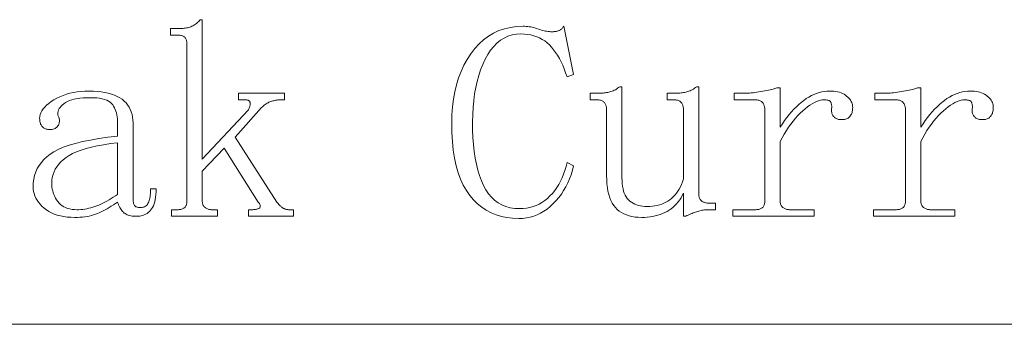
# Model space of a CAD drawing. Extents: x 1 to 297, y 1 to 210.
# Tile 37 of 171: x 90.58 to 98.26, y 34.95 to 37.33. Entities that reach past the tile are written whole.
import ezdxf

# ---------------------------------------------------------------- set-up
doc = ezdxf.new("R2010")
doc.units = 0

msp = doc.modelspace()

# ---------------------------------------------------------------- linework, layer by layer
at = {"color": 7, "lineweight": 13}
msp.add_line((1.3055, 34.9534), (219.3213, 34.9534), dxfattribs=at)
for points in [[(92.2643, 36.4134), (92.59, 35.9077), (92.5951, 35.9011), (92.6001, 35.8949), (92.605, 35.8891), (92.6099, 35.8837), (92.6146, 35.8788), (92.6193, 35.8743), (92.6239, 35.8702), (92.6284, 35.8666), (92.6328, 35.8634), (92.6371, 35.8606), (92.6415, 35.8581), (92.6459, 35.8559), (92.6504, 35.854), (92.655, 35.8523), (92.6596, 35.8509), (92.6644, 35.8498), (92.6692, 35.8489), (92.6742, 35.8482), (92.6792, 35.8478), (92.6843, 35.8477), (92.7186, 35.8477), (92.7186, 35.7963), (92.3671, 35.7963), (92.3671, 35.8477), (92.3929, 35.8477), (92.4012, 35.8478), (92.409, 35.8482), (92.4163, 35.8489), (92.423, 35.8498), (92.4293, 35.8509), (92.435, 35.8523), (92.4403, 35.854), (92.445, 35.8559), (92.4492, 35.8581), (92.4529, 35.8606), (92.4559, 35.8634), (92.458, 35.8666), (92.4593, 35.8702), (92.4597, 35.8743), (92.4593, 35.8788), (92.458, 35.8837), (92.4559, 35.8891), (92.4529, 35.8949), (92.449, 35.9011), (92.4443, 35.9077), (92.1786, 36.3277), (92.0071, 36.1477), (92.0071, 35.9163), (92.0074, 35.9096), (92.008, 35.9033), (92.0091, 35.8973), (92.0106, 35.8916), (92.0125, 35.8863), (92.0149, 35.8813), (92.0176, 35.8767), (92.0209, 35.8724), (92.0245, 35.8685), (92.0286, 35.8649), (92.033, 35.8616), (92.0377, 35.8587), (92.0426, 35.8561), (92.0478, 35.8539), (92.0532, 35.852), (92.0589, 35.8505), (92.0649, 35.8493), (92.0711, 35.8484), (92.0776, 35.8479), (92.0843, 35.8477), (92.1271, 35.8477), (92.1271, 35.7963), (91.7671, 35.7963), (91.7671, 35.8477), (91.81, 35.8477), (91.8183, 35.8479), (91.8261, 35.8484), (91.8334, 35.8493), (91.8402, 35.8505), (91.8464, 35.852), (91.8522, 35.8539), (91.8574, 35.8561), (91.8621, 35.8587), (91.8663, 35.8616), (91.87, 35.8649), (91.8733, 35.8685), (91.8762, 35.8724), (91.8787, 35.8767), (91.881, 35.8813), (91.8829, 35.8863), (91.8844, 35.8916), (91.8856, 35.8973), (91.8865, 35.9033), (91.887, 35.9096), (91.8871, 35.9163), (91.8871, 37.142), (91.887, 37.1487), (91.8865, 37.155), (91.8856, 37.161), (91.8844, 37.1667), (91.8829, 37.172), (91.881, 37.177), (91.8787, 37.1816), (91.8762, 37.1859), (91.8733, 37.1898), (91.87, 37.1934), (91.8663, 37.1967), (91.8621, 37.1996), (91.8574, 37.2022), (91.8522, 37.2044), (91.8464, 37.2063), (91.8402, 37.2078), (91.8334, 37.209), (91.8261, 37.2099), (91.8183, 37.2104), (91.81, 37.2106), (91.7586, 37.2106), (91.7586, 37.262), (91.8357, 37.262), (91.8459, 37.2622), (91.8558, 37.2627), (91.8654, 37.2635), (91.8748, 37.2647), (91.8839, 37.2663), (91.8928, 37.2682), (91.9014, 37.2704), (91.9098, 37.273), (91.9179, 37.2759), (91.9257, 37.2791), (91.9333, 37.2827), (91.9406, 37.2867), (91.9477, 37.291), (91.9545, 37.2956), (91.9611, 37.3006), (91.9674, 37.3059), (91.9734, 37.3115), (91.9792, 37.3175), (91.9847, 37.3239), (91.99, 37.3306), (92.0071, 37.3306), (92.0071, 36.242), (92.3671, 36.6277), (92.3704, 36.6344), (92.3731, 36.6409), (92.3755, 36.6471), (92.3774, 36.6531), (92.3789, 36.6588), (92.38, 36.6642), (92.3806, 36.6694), (92.3809, 36.6743), (92.3806, 36.679), (92.38, 36.6834), (92.3788, 36.6875), (92.3771, 36.6911), (92.3747, 36.6944), (92.3718, 36.6971), (92.3682, 36.6995), (92.3641, 36.7014), (92.3593, 36.7029), (92.3539, 36.704), (92.348, 36.7046), (92.3414, 36.7049), (92.29, 36.7049), (92.29, 36.7563), (92.65, 36.7563), (92.65, 36.7049), (92.6071, 36.7049), (92.6019, 36.7047), (92.5963, 36.7043), (92.5906, 36.7037), (92.5845, 36.7028), (92.5782, 36.7016), (92.5717, 36.7002), (92.5648, 36.6986), (92.5578, 36.6966), (92.5504, 36.6944), (92.5429, 36.692), (92.5352, 36.6892), (92.5276, 36.686), (92.5201, 36.6824), (92.5127, 36.6783), (92.5054, 36.6738), (92.4981, 36.6689), (92.491, 36.6635), (92.4839, 36.6577), (92.4769, 36.6515), (92.47, 36.6449)], [(94.4757, 35.7791), (94.4287, 35.7809), (94.3837, 35.7863), (94.3406, 35.7953), (94.2995, 35.8079), (94.2604, 35.8241), (94.2232, 35.8439), (94.188, 35.8673), (94.1548, 35.8943), (94.1236, 35.9249), (94.0943, 35.9591), (94.0674, 35.9972), (94.0434, 36.0394), (94.0222, 36.0857), (94.0038, 36.1361), (93.9882, 36.1906), (93.9755, 36.2492), (93.9656, 36.3119), (93.9585, 36.3788), (93.9543, 36.4498), (93.9529, 36.5249), (93.9544, 36.5889), (93.9589, 36.6507), (93.9664, 36.7103), (93.9769, 36.7676), (93.9904, 36.8227), (94.0069, 36.8756), (94.0264, 36.9263), (94.0489, 36.9747), (94.0744, 37.0209), (94.1029, 37.0649), (94.1339, 37.1056), (94.1671, 37.142), (94.2025, 37.1741), (94.24, 37.202), (94.2796, 37.2256), (94.3214, 37.2449), (94.3654, 37.2599), (94.4114, 37.2706), (94.4596, 37.277), (94.51, 37.2791), (94.522, 37.2789), (94.534, 37.2783), (94.546, 37.2772), (94.558, 37.2757), (94.57, 37.2738), (94.582, 37.2714), (94.594, 37.2686), (94.606, 37.2654), (94.618, 37.2618), (94.63, 37.2577), (94.6418, 37.2536), (94.6533, 37.25), (94.6645, 37.2468), (94.6753, 37.244), (94.6857, 37.2416), (94.6958, 37.2397), (94.7056, 37.2382), (94.715, 37.2371), (94.7241, 37.2365), (94.7328, 37.2363), (94.7396, 37.2364), (94.7461, 37.2366), (94.7523, 37.2371), (94.7582, 37.2377), (94.7639, 37.2384), (94.7694, 37.2394), (94.7746, 37.2405), (94.7795, 37.2418), (94.7841, 37.2432), (94.7886, 37.2449), (94.7928, 37.2467), (94.797, 37.249), (94.801, 37.2515), (94.805, 37.2545), (94.8089, 37.2577), (94.8127, 37.2613), (94.8165, 37.2653), (94.8201, 37.2695), (94.8237, 37.2742), (94.8271, 37.2791), (94.9043, 36.902), (94.8529, 36.8849), (94.8422, 36.9167), (94.8309, 36.9469), (94.8189, 36.9756), (94.8062, 37.0028), (94.7929, 37.0284), (94.7788, 37.0525), (94.7641, 37.0751), (94.7486, 37.0961), (94.7325, 37.1155), (94.7157, 37.1334), (94.6981, 37.1497), (94.6794, 37.1643), (94.6597, 37.1771), (94.6389, 37.1883), (94.6171, 37.1977), (94.5943, 37.2054), (94.5705, 37.2114), (94.5457, 37.2157), (94.5198, 37.2183), (94.4929, 37.2191), (94.4577, 37.2172), (94.4241, 37.2113), (94.3922, 37.2014), (94.3619, 37.1876), (94.3332, 37.1699), (94.3062, 37.1482), (94.2808, 37.1225), (94.257, 37.093), (94.2348, 37.0595), (94.2143, 37.022), (94.1956, 36.9816), (94.1788, 36.9394), (94.164, 36.8952), (94.1512, 36.8492), (94.1404, 36.8013), (94.1315, 36.7515), (94.1246, 36.6998), (94.1197, 36.6462), (94.1167, 36.5908), (94.1157, 36.5334), (94.1166, 36.4714), (94.1191, 36.4121), (94.1234, 36.3555), (94.1294, 36.3017), (94.1371, 36.2506), (94.1466, 36.2022), (94.1577, 36.1566), (94.1706, 36.1138), (94.1851, 36.0737), (94.2014, 36.0363), (94.2197, 36.0021), (94.2402, 35.9715), (94.2629, 35.9445), (94.2878, 35.9211), (94.315, 35.9013), (94.3444, 35.8851), (94.376, 35.8725), (94.4099, 35.8635), (94.446, 35.8581), (94.4843, 35.8563), (94.5113, 35.8573), (94.5376, 35.8602), (94.5631, 35.8652), (94.5878, 35.8721), (94.6118, 35.8809), (94.635, 35.8918), (94.6574, 35.9046), (94.679, 35.9194), (94.6999, 35.9361), (94.72, 35.9549), (94.7391, 35.9752), (94.7569, 35.9969), (94.7734, 36.0198), (94.7886, 36.044), (94.8025, 36.0695), (94.8151, 36.0963), (94.8265, 36.1244), (94.8366, 36.1537), (94.8454, 36.1844), (94.8529, 36.2163), (94.9043, 36.1906), (94.895, 36.1552), (94.8842, 36.1211), (94.872, 36.0884), (94.8583, 36.0569), (94.8432, 36.0266), (94.8266, 35.9977), (94.8086, 35.9701), (94.7891, 35.9437), (94.7681, 35.9186), (94.7457, 35.8949), (94.7222, 35.8729), (94.6979, 35.8532), (94.6728, 35.8358), (94.647, 35.8208), (94.6204, 35.8081), (94.593, 35.7977), (94.5648, 35.7896), (94.5359, 35.7838), (94.5062, 35.7803)], [(95.4786, 35.8734), (95.4988, 35.8739), (95.5185, 35.8755), (95.5376, 35.8781), (95.5561, 35.8817), (95.5739, 35.8863), (95.5912, 35.8919), (95.6079, 35.8986), (95.6239, 35.9063), (95.6394, 35.9151), (95.6543, 35.9249), (95.6685, 35.9357), (95.6819, 35.9478), (95.6945, 35.9611), (95.7064, 35.9756), (95.7175, 35.9913), (95.7278, 36.0082), (95.7374, 36.0263), (95.7462, 36.0455), (95.7542, 36.066), (95.7614, 36.0877), (95.7614, 36.6277), (95.7613, 36.6344), (95.7607, 36.6409), (95.7599, 36.6471), (95.7587, 36.6531), (95.7571, 36.6588), (95.7552, 36.6642), (95.753, 36.6694), (95.7505, 36.6743), (95.7475, 36.679), (95.7443, 36.6834), (95.7406, 36.6875), (95.7364, 36.6911), (95.7317, 36.6944), (95.7265, 36.6971), (95.7207, 36.6995), (95.7145, 36.7014), (95.7077, 36.7029), (95.7004, 36.704), (95.6926, 36.7046), (95.6843, 36.7049), (95.6329, 36.7049), (95.6329, 36.7563), (95.6843, 36.7563), (95.6945, 36.7564), (95.7045, 36.7566), (95.7144, 36.7571), (95.7241, 36.7577), (95.7336, 36.7584), (95.7429, 36.7594), (95.7521, 36.7605), (95.7611, 36.7618), (95.7699, 36.7632), (95.7786, 36.7649), (95.7871, 36.7668), (95.7957, 36.7693), (95.8043, 36.7723), (95.8129, 36.7758), (95.8214, 36.7799), (95.83, 36.7844), (95.8386, 36.7895), (95.8471, 36.795), (95.8557, 36.8011), (95.8643, 36.8077), (95.8814, 36.8077), (95.8814, 35.9677), (95.8816, 35.961), (95.8823, 35.9547), (95.8834, 35.9487), (95.8848, 35.943), (95.8868, 35.9377), (95.8891, 35.9327), (95.8919, 35.9281), (95.8951, 35.9238), (95.8988, 35.9199), (95.9029, 35.9163), (95.9073, 35.913), (95.9119, 35.9101), (95.9169, 35.9075), (95.9221, 35.9053), (95.9275, 35.9034), (95.9332, 35.9019), (95.9392, 35.9007), (95.9454, 35.8998), (95.9518, 35.8993), (95.9586, 35.8991), (96.01, 35.8991), (96.01, 35.8477), (95.9586, 35.8477), (95.95, 35.8476), (95.9414, 35.8472), (95.9329, 35.8466), (95.9243, 35.8457), (95.9157, 35.8445), (95.9071, 35.8431), (95.8986, 35.8414), (95.89, 35.8395), (95.8814, 35.8373), (95.8729, 35.8349), (95.8642, 35.8322), (95.8554, 35.8292), (95.8464, 35.826), (95.8372, 35.8225), (95.8279, 35.8188), (95.8183, 35.8148), (95.8087, 35.8106), (95.7988, 35.8061), (95.7888, 35.8013), (95.7786, 35.7963), (95.7614, 35.7963), (95.7614, 35.9763), (95.7524, 35.9579), (95.7426, 35.9405), (95.7318, 35.924), (95.7203, 35.9084), (95.7079, 35.8938), (95.6946, 35.8801), (95.6804, 35.8674), (95.6654, 35.8556), (95.6496, 35.8448), (95.6329, 35.8349), (95.6155, 35.8259), (95.5975, 35.8179), (95.5791, 35.8108), (95.5602, 35.8047), (95.5407, 35.7995), (95.5207, 35.7953), (95.5003, 35.792), (95.4793, 35.7896), (95.4577, 35.7882), (95.4357, 35.7877), (95.409, 35.7885), (95.3836, 35.7908), (95.3596, 35.7947), (95.337, 35.8001), (95.3157, 35.807), (95.2958, 35.8155), (95.2773, 35.8255), (95.2602, 35.8371), (95.2444, 35.8502), (95.23, 35.8649), (95.217, 35.8812), (95.2053, 35.8995), (95.195, 35.9196), (95.1861, 35.9417), (95.1786, 35.9656), (95.1724, 35.9914), (95.1676, 36.0191), (95.1642, 36.0486), (95.1621, 36.0801), (95.1614, 36.1134), (95.1614, 36.6277), (95.1613, 36.6344), (95.1607, 36.6409), (95.1599, 36.6471), (95.1587, 36.6531), (95.1571, 36.6588), (95.1553, 36.6642), (95.153, 36.6694), (95.1505, 36.6743), (95.1475, 36.679), (95.1443, 36.6834), (95.1406, 36.6875), (95.1364, 36.6911), (95.1317, 36.6944), (95.1264, 36.6971), (95.1207, 36.6995), (95.1145, 36.7014), (95.1077, 36.7029), (95.1004, 36.704), (95.0926, 36.7046), (95.0843, 36.7049), (95.0329, 36.7049), (95.0329, 36.7563), (95.0843, 36.7563), (95.0945, 36.7564), (95.1045, 36.7566), (95.1144, 36.7571), (95.1241, 36.7577), (95.1336, 36.7584), (95.1429, 36.7594), (95.1521, 36.7605), (95.1611, 36.7618), (95.1699, 36.7632), (95.1786, 36.7649), (95.1871, 36.7668), (95.1957, 36.7693), (95.2043, 36.7723), (95.2129, 36.7758), (95.2214, 36.7799), (95.23, 36.7844), (95.2386, 36.7895), (95.2471, 36.795), (95.2557, 36.8011), (95.2643, 36.8077), (95.2814, 36.8077), (95.2814, 36.0963), (95.2819, 36.073), (95.2835, 36.051), (95.286, 36.0305), (95.2896, 36.0113), (95.2943, 35.9934), (95.2999, 35.977), (95.3066, 35.9619), (95.3143, 35.9482), (95.3231, 35.9358), (95.3329, 35.9249), (95.3436, 35.9151), (95.3551, 35.9063), (95.3676, 35.8986), (95.3809, 35.8919), (95.395, 35.8863), (95.41, 35.8817), (95.4258, 35.8781), (95.4426, 35.8755), (95.4601, 35.8739)], [(96.5157, 36.4906), (96.533, 36.5174), (96.5505, 36.5429), (96.5683, 36.5671), (96.5863, 36.59), (96.6046, 36.6116), (96.6232, 36.632), (96.642, 36.6511), (96.6611, 36.6689), (96.6804, 36.6854), (96.7, 36.7006), (96.7197, 36.7144), (96.7396, 36.7268), (96.7595, 36.7377), (96.7795, 36.7472), (96.7996, 36.7552), (96.8198, 36.7618), (96.8401, 36.7669), (96.8605, 36.7705), (96.8809, 36.7727), (96.9014, 36.7734), (96.9182, 36.773), (96.9342, 36.7719), (96.9494, 36.77), (96.9638, 36.7673), (96.9775, 36.7638), (96.9904, 36.7595), (97.0025, 36.7545), (97.0139, 36.7487), (97.0245, 36.7422), (97.0343, 36.7349), (97.0432, 36.727), (97.0513, 36.7189), (97.0583, 36.7106), (97.0645, 36.7019), (97.0696, 36.6931), (97.0739, 36.6839), (97.0772, 36.6746), (97.0795, 36.6649), (97.081, 36.655), (97.0814, 36.6449), (97.0812, 36.6365), (97.0806, 36.6284), (97.0795, 36.6207), (97.078, 36.6133), (97.0761, 36.6063), (97.0737, 36.5996), (97.0709, 36.5933), (97.0677, 36.5873), (97.0641, 36.5816), (97.06, 36.5763), (97.0555, 36.5714), (97.0506, 36.567), (97.0452, 36.5632), (97.0394, 36.5598), (97.0332, 36.557), (97.0266, 36.5547), (97.0195, 36.5529), (97.012, 36.5516), (97.0041, 36.5508), (96.9957, 36.5506), (96.9874, 36.5508), (96.9794, 36.5516), (96.9719, 36.5529), (96.9649, 36.5547), (96.9582, 36.557), (96.952, 36.5598), (96.9462, 36.5632), (96.9408, 36.567), (96.9359, 36.5714), (96.9314, 36.5763), (96.9274, 36.5816), (96.9241, 36.5873), (96.9213, 36.5933), (96.9191, 36.5996), (96.9175, 36.6063), (96.9165, 36.6133), (96.9161, 36.6207), (96.9163, 36.6284), (96.9172, 36.6365), (96.9186, 36.6449), (96.9185, 36.6499), (96.9182, 36.6548), (96.9178, 36.6595), (96.9172, 36.6641), (96.9164, 36.6684), (96.9155, 36.6726), (96.9144, 36.6767), (96.9131, 36.6805), (96.9116, 36.6842), (96.91, 36.6877), (96.9079, 36.691), (96.9052, 36.6939), (96.9018, 36.6965), (96.8977, 36.6987), (96.8929, 36.7006), (96.8874, 36.7021), (96.8812, 36.7033), (96.8743, 36.7042), (96.8668, 36.7047), (96.8586, 36.7049), (96.8446, 36.704), (96.8299, 36.7014), (96.8147, 36.6971), (96.7989, 36.6911), (96.7825, 36.6834), (96.7655, 36.674), (96.7479, 36.6629), (96.7297, 36.65), (96.7108, 36.6354), (96.6914, 36.6191), (96.6719, 36.6013), (96.6529, 36.5821), (96.6342, 36.5615), (96.616, 36.5396), (96.5982, 36.5163), (96.5809, 36.4916), (96.5639, 36.4655), (96.5474, 36.4381), (96.5314, 36.4093), (96.5157, 36.3791), (96.5157, 35.9163), (96.5159, 35.9096), (96.5166, 35.9033), (96.5176, 35.8973), (96.5191, 35.8916), (96.5211, 35.8863), (96.5234, 35.8813), (96.5262, 35.8767), (96.5294, 35.8724), (96.5331, 35.8685), (96.5371, 35.8649), (96.5415, 35.8616), (96.5462, 35.8587), (96.5512, 35.8561), (96.5563, 35.8539), (96.5618, 35.852), (96.5675, 35.8505), (96.5734, 35.8493), (96.5797, 35.8484), (96.5861, 35.8479), (96.5928, 35.8477), (96.7814, 35.8477), (96.7814, 35.7963), (96.1471, 35.7963), (96.1471, 35.8477), (96.3186, 35.8477), (96.3269, 35.8479), (96.3347, 35.8484), (96.342, 35.8493), (96.3487, 35.8505), (96.355, 35.852), (96.3607, 35.8539), (96.366, 35.8561), (96.3707, 35.8587), (96.3749, 35.8616), (96.3786, 35.8649), (96.3818, 35.8685), (96.3847, 35.8724), (96.3873, 35.8767), (96.3895, 35.8813), (96.3914, 35.8863), (96.393, 35.8916), (96.3942, 35.8973), (96.395, 35.9033), (96.3955, 35.9096), (96.3957, 35.9163), (96.3957, 36.6277), (96.3955, 36.6344), (96.395, 36.6409), (96.3942, 36.6471), (96.393, 36.6531), (96.3914, 36.6588), (96.3895, 36.6642), (96.3873, 36.6694), (96.3847, 36.6743), (96.3818, 36.679), (96.3786, 36.6834), (96.3749, 36.6875), (96.3707, 36.6911), (96.366, 36.6944), (96.3607, 36.6971), (96.355, 36.6995), (96.3487, 36.7014), (96.342, 36.7029), (96.3347, 36.704), (96.3269, 36.7046), (96.3186, 36.7049), (96.1557, 36.7049), (96.1557, 36.7563), (96.2243, 36.7563), (96.2365, 36.7564), (96.2491, 36.7568), (96.2622, 36.7574), (96.2757, 36.7583), (96.2896, 36.7595), (96.304, 36.7609), (96.3188, 36.7626), (96.334, 36.7645), (96.3496, 36.7667), (96.3657, 36.7691), (96.3816, 36.7718), (96.3967, 36.7745), (96.4111, 36.7772), (96.4247, 36.7801), (96.4375, 36.7831), (96.4495, 36.7861), (96.4608, 36.7892), (96.4713, 36.7925), (96.481, 36.7958), (96.49, 36.7991), (96.5157, 36.7991)], [(97.6129, 36.4906), (97.6301, 36.5174), (97.6477, 36.5429), (97.6654, 36.5671), (97.6835, 36.59), (97.7018, 36.6116), (97.7203, 36.632), (97.7392, 36.6511), (97.7582, 36.6689), (97.7775, 36.6854), (97.7971, 36.7006), (97.8169, 36.7144), (97.8367, 36.7268), (97.8567, 36.7377), (97.8767, 36.7472), (97.8968, 36.7552), (97.917, 36.7618), (97.9372, 36.7669), (97.9576, 36.7705), (97.978, 36.7727), (97.9986, 36.7734), (98.0153, 36.773), (98.0313, 36.7719), (98.0465, 36.77), (98.061, 36.7673), (98.0746, 36.7638), (98.0875, 36.7595), (98.0997, 36.7545), (98.111, 36.7487), (98.1216, 36.7422), (98.1314, 36.7349), (98.1404, 36.727), (98.1484, 36.7189), (98.1555, 36.7106), (98.1616, 36.7019), (98.1668, 36.6931), (98.171, 36.6839), (98.1743, 36.6746), (98.1767, 36.6649), (98.1781, 36.655), (98.1786, 36.6449), (98.1784, 36.6365), (98.1777, 36.6284), (98.1766, 36.6207), (98.1751, 36.6133), (98.1732, 36.6063), (98.1709, 36.5996), (98.1681, 36.5933), (98.1649, 36.5873), (98.1612, 36.5816), (98.1571, 36.5763), (98.1526, 36.5714), (98.1477, 36.567), (98.1423, 36.5632), (98.1366, 36.5598), (98.1304, 36.557), (98.1237, 36.5547), (98.1166, 36.5529), (98.1091, 36.5516), (98.1012, 36.5508), (98.0928, 36.5506), (98.0845, 36.5508), (98.0766, 36.5516), (98.0691, 36.5529), (98.062, 36.5547), (98.0554, 36.557), (98.0491, 36.5598), (98.0434, 36.5632), (98.038, 36.567), (98.0331, 36.5714), (98.0286, 36.5763), (98.0246, 36.5816), (98.0212, 36.5873), (98.0184, 36.5933), (98.0162, 36.5996), (98.0146, 36.6063), (98.0137, 36.6133), (98.0133, 36.6207), (98.0135, 36.6284), (98.0143, 36.6365), (98.0157, 36.6449), (98.0156, 36.6499), (98.0154, 36.6548), (98.0149, 36.6595), (98.0143, 36.6641), (98.0136, 36.6684), (98.0126, 36.6726), (98.0115, 36.6767), (98.0102, 36.6805), (98.0088, 36.6842), (98.0071, 36.6877), (98.0051, 36.691), (98.0023, 36.6939), (97.9989, 36.6965), (97.9948, 36.6987), (97.99, 36.7006), (97.9845, 36.7021), (97.9783, 36.7033), (97.9715, 36.7042), (97.9639, 36.7047), (97.9557, 36.7049), (97.9417, 36.704), (97.9271, 36.7014), (97.9119, 36.6971), (97.8961, 36.6911), (97.8796, 36.6834), (97.8626, 36.674), (97.845, 36.6629), (97.8268, 36.65), (97.808, 36.6354), (97.7886, 36.6191), (97.7691, 36.6013), (97.75, 36.5821), (97.7314, 36.5615), (97.7131, 36.5396), (97.6954, 36.5163), (97.678, 36.4916), (97.6611, 36.4655), (97.6446, 36.4381), (97.6285, 36.4093), (97.6129, 36.3791), (97.6129, 35.9163), (97.6131, 35.9096), (97.6137, 35.9033), (97.6148, 35.8973), (97.6163, 35.8916), (97.6182, 35.8863), (97.6206, 35.8813), (97.6234, 35.8767), (97.6266, 35.8724), (97.6302, 35.8685), (97.6343, 35.8649), (97.6387, 35.8616), (97.6434, 35.8587), (97.6483, 35.8561), (97.6535, 35.8539), (97.6589, 35.852), (97.6646, 35.8505), (97.6706, 35.8493), (97.6768, 35.8484), (97.6833, 35.8479), (97.69, 35.8477), (97.8786, 35.8477), (97.8786, 35.7963), (97.2443, 35.7963), (97.2443, 35.8477), (97.4157, 35.8477), (97.424, 35.8479), (97.4318, 35.8484), (97.4391, 35.8493), (97.4459, 35.8505), (97.4521, 35.852), (97.4579, 35.8539), (97.4631, 35.8561), (97.4678, 35.8587), (97.472, 35.8616), (97.4757, 35.8649), (97.479, 35.8685), (97.4819, 35.8724), (97.4845, 35.8767), (97.4867, 35.8813), (97.4886, 35.8863), (97.4901, 35.8916), (97.4913, 35.8973), (97.4922, 35.9033), (97.4927, 35.9096), (97.4929, 35.9163), (97.4929, 36.6277), (97.4927, 36.6344), (97.4922, 36.6409), (97.4913, 36.6471), (97.4901, 36.6531), (97.4886, 36.6588), (97.4867, 36.6642), (97.4845, 36.6694), (97.4819, 36.6743), (97.479, 36.679), (97.4757, 36.6834), (97.472, 36.6875), (97.4678, 36.6911), (97.4631, 36.6944), (97.4579, 36.6971), (97.4521, 36.6995), (97.4459, 36.7014), (97.4391, 36.7029), (97.4318, 36.704), (97.424, 36.7046), (97.4157, 36.7049), (97.2529, 36.7049), (97.2529, 36.7563), (97.3214, 36.7563), (97.3336, 36.7564), (97.3463, 36.7568), (97.3594, 36.7574), (97.3728, 36.7583), (97.3868, 36.7595), (97.4011, 36.7609), (97.4159, 36.7626), (97.4311, 36.7645), (97.4468, 36.7667), (97.4629, 36.7691), (97.4788, 36.7718), (97.4939, 36.7745), (97.5082, 36.7772), (97.5218, 36.7801), (97.5346, 36.7831), (97.5467, 36.7861), (97.558, 36.7892), (97.5685, 36.7925), (97.5782, 36.7958), (97.5871, 36.7991), (97.6129, 36.7991)], [(91.0129, 35.7877), (90.9827, 35.7884), (90.9539, 35.7906), (90.9265, 35.7943), (90.9004, 35.7994), (90.8757, 35.8059), (90.8524, 35.8139), (90.8305, 35.8234), (90.8099, 35.8343), (90.7907, 35.8467), (90.7729, 35.8606), (90.7566, 35.8754), (90.742, 35.8906), (90.7291, 35.9062), (90.718, 35.9223), (90.7086, 35.9388), (90.7009, 35.9557), (90.6949, 35.9731), (90.6906, 35.9909), (90.688, 36.0091), (90.6871, 36.0277), (90.6885, 36.058), (90.6925, 36.0872), (90.6991, 36.1153), (90.7084, 36.1422), (90.7204, 36.1681), (90.735, 36.1928), (90.7522, 36.2164), (90.7722, 36.2389), (90.7948, 36.2603), (90.82, 36.2806), (90.8492, 36.2997), (90.8836, 36.3178), (90.9232, 36.3347), (90.9681, 36.3505), (91.0182, 36.3652), (91.0735, 36.3788), (91.1341, 36.3913), (91.1999, 36.4026), (91.2709, 36.4129), (91.3471, 36.422), (91.3471, 36.5249), (91.3468, 36.5417), (91.3456, 36.5579), (91.3437, 36.5736), (91.341, 36.5886), (91.3375, 36.6031), (91.3333, 36.6169), (91.3282, 36.6302), (91.3225, 36.6428), (91.3159, 36.6548), (91.3086, 36.6663), (91.2999, 36.6769), (91.2892, 36.6863), (91.2766, 36.6947), (91.2619, 36.7019), (91.2454, 36.7081), (91.2268, 36.7131), (91.2063, 36.717), (91.1838, 36.7198), (91.1593, 36.7214), (91.1329, 36.722), (91.1046, 36.7215), (91.078, 36.7201), (91.0531, 36.7178), (91.03, 36.7145), (91.0086, 36.7102), (90.9889, 36.705), (90.9709, 36.6989), (90.9546, 36.6918), (90.94, 36.6838), (90.9271, 36.6749), (90.9159, 36.6654), (90.9062, 36.6558), (90.8981, 36.6462), (90.8915, 36.6365), (90.8864, 36.6266), (90.8829, 36.6167), (90.8809, 36.6068), (90.8805, 36.5967), (90.8816, 36.5865), (90.8843, 36.5763), (90.8874, 36.5694), (90.8898, 36.5626), (90.8915, 36.5557), (90.8925, 36.5489), (90.8929, 36.542), (90.8925, 36.5351), (90.8915, 36.5283), (90.8898, 36.5214), (90.8874, 36.5146), (90.8843, 36.5077), (90.8805, 36.5012), (90.8761, 36.4954), (90.8709, 36.4902), (90.8651, 36.4858), (90.8586, 36.482), (90.8514, 36.4789), (90.8435, 36.4765), (90.8349, 36.4748), (90.8257, 36.4738), (90.8157, 36.4734), (90.809, 36.4736), (90.8025, 36.4743), (90.7963, 36.4754), (90.7903, 36.4769), (90.7846, 36.4788), (90.7792, 36.4811), (90.774, 36.4839), (90.7691, 36.4871), (90.7644, 36.4908), (90.76, 36.4949), (90.7559, 36.4994), (90.7523, 36.5043), (90.7491, 36.5096), (90.7463, 36.5154), (90.7439, 36.5216), (90.742, 36.5283), (90.7405, 36.5354), (90.7394, 36.5429), (90.7388, 36.5508), (90.7386, 36.5591), (90.7397, 36.5745), (90.743, 36.5897), (90.7486, 36.6047), (90.7564, 36.6195), (90.7664, 36.6341), (90.7787, 36.6486), (90.7932, 36.6629), (90.8099, 36.6771), (90.8288, 36.6911), (90.85, 36.7049), (90.8728, 36.7179), (90.8966, 36.7295), (90.9215, 36.7398), (90.9474, 36.7487), (90.9743, 36.7563), (91.0022, 36.7625), (91.0312, 36.7673), (91.0612, 36.7707), (91.0922, 36.7727), (91.1243, 36.7734), (91.1577, 36.7728), (91.1894, 36.7709), (91.2194, 36.7676), (91.2477, 36.7631), (91.2743, 36.7574), (91.2991, 36.7503), (91.3223, 36.7419), (91.3437, 36.7323), (91.3634, 36.7214), (91.3814, 36.7091), (91.3977, 36.6957), (91.4123, 36.6812), (91.4251, 36.6656), (91.4363, 36.6488), (91.4457, 36.6309), (91.4534, 36.6119), (91.4594, 36.5918), (91.4637, 36.5706), (91.4663, 36.5483), (91.4671, 36.5249), (91.4671, 35.9591), (91.4673, 35.946), (91.4677, 35.9339), (91.4683, 35.923), (91.4692, 35.9132), (91.4704, 35.9045), (91.4718, 35.8969), (91.4734, 35.8904), (91.4754, 35.8851), (91.4776, 35.8808), (91.48, 35.8777), (91.4828, 35.8753), (91.486, 35.8731), (91.4896, 35.8712), (91.4937, 35.8695), (91.4982, 35.8681), (91.5031, 35.8669), (91.5085, 35.866), (91.5143, 35.8654), (91.5205, 35.865), (91.5271, 35.8649), (91.5355, 35.8652), (91.5433, 35.8664), (91.5505, 35.8683), (91.5573, 35.871), (91.5636, 35.8745), (91.5693, 35.8787), (91.5745, 35.8838), (91.5793, 35.8895), (91.5835, 35.8961), (91.5871, 35.9034), (91.5904, 35.9114), (91.5933, 35.9201), (91.5959, 35.9293), (91.5981, 35.9391), (91.6, 35.9495), (91.6015, 35.9605), (91.6027, 35.9721), (91.6036, 35.9843), (91.6041, 35.9972), (91.6043, 36.0106), (91.6471, 36.0106), (91.6467, 35.9873), (91.6454, 35.9655), (91.6433, 35.9451), (91.6403, 35.9262), (91.6364, 35.9088), (91.6317, 35.8928), (91.6261, 35.8783), (91.6197, 35.8652), (91.6124, 35.8536), (91.6043, 35.8434), (91.5955, 35.8345), (91.5861, 35.8265), (91.5763, 35.8194), (91.5659, 35.8133), (91.555, 35.8081), (91.5436, 35.8038), (91.5317, 35.8005), (91.5193, 35.7982), (91.5063, 35.7968), (91.4929, 35.7963), (91.4811, 35.7965), (91.4699, 35.7973), (91.4592, 35.7986), (91.449, 35.8004), (91.4393, 35.8027), (91.4301, 35.8055), (91.4215, 35.8089), (91.4133, 35.8127), (91.4057, 35.8171), (91.3986, 35.822), (91.3919, 35.8275), (91.3855, 35.8337), (91.3795, 35.8405), (91.3739, 35.8481), (91.3686, 35.8563), (91.3636, 35.8652), (91.359, 35.8748), (91.3547, 35.8851), (91.3507, 35.8961), (91.3471, 35.9077), (91.3301, 35.896), (91.3134, 35.8849), (91.2969, 35.8744), (91.2806, 35.8645), (91.2646, 35.8552), (91.2489, 35.8465), (91.2334, 35.8384), (91.2182, 35.8309), (91.2033, 35.824), (91.1886, 35.8177), (91.1737, 35.812), (91.1582, 35.8069), (91.1422, 35.8024), (91.1255, 35.7985), (91.1082, 35.7952), (91.0903, 35.7925), (91.0719, 35.7904), (91.0528, 35.7889), (91.0331, 35.788)], [(90.8329, 36.0534), (90.8333, 36.0381), (90.8347, 36.0231), (90.8371, 36.0083), (90.8404, 35.9938), (90.8446, 35.9795), (90.8498, 35.9655), (90.8559, 35.9517), (90.863, 35.9382), (90.871, 35.925), (90.88, 35.912), (90.89, 35.8998), (90.9011, 35.8889), (90.9133, 35.8792), (90.9266, 35.8709), (90.9411, 35.8638), (90.9566, 35.858), (90.9733, 35.8535), (90.9911, 35.8503), (91.01, 35.8484), (91.03, 35.8477), (91.0454, 35.848), (91.0609, 35.8489), (91.0763, 35.8504), (91.0917, 35.8525), (91.1071, 35.8552), (91.1226, 35.8585), (91.138, 35.8624), (91.1534, 35.8669), (91.1689, 35.872), (91.1843, 35.8777), (91.1998, 35.884), (91.2155, 35.8909), (91.2313, 35.8984), (91.2474, 35.9065), (91.2636, 35.9152), (91.2799, 35.9245), (91.2965, 35.9344), (91.3132, 35.9449), (91.3301, 35.956), (91.3471, 35.9677), (91.3471, 36.3706), (91.2906, 36.3632), (91.2378, 36.355), (91.1885, 36.3458), (91.1428, 36.3356), (91.1007, 36.3245), (91.0622, 36.3125), (91.0273, 36.2995), (90.9961, 36.2855), (90.9684, 36.2707), (90.9443, 36.2549), (90.9231, 36.2382), (90.9042, 36.2207), (90.8875, 36.2025), (90.873, 36.1835), (90.8607, 36.1638), (90.8507, 36.1433), (90.8429, 36.122), (90.8373, 36.0999), (90.834, 36.077)]]:
    msp.add_lwpolyline(points, close=True, dxfattribs=at)

doc.saveas('drawing.dxf')
